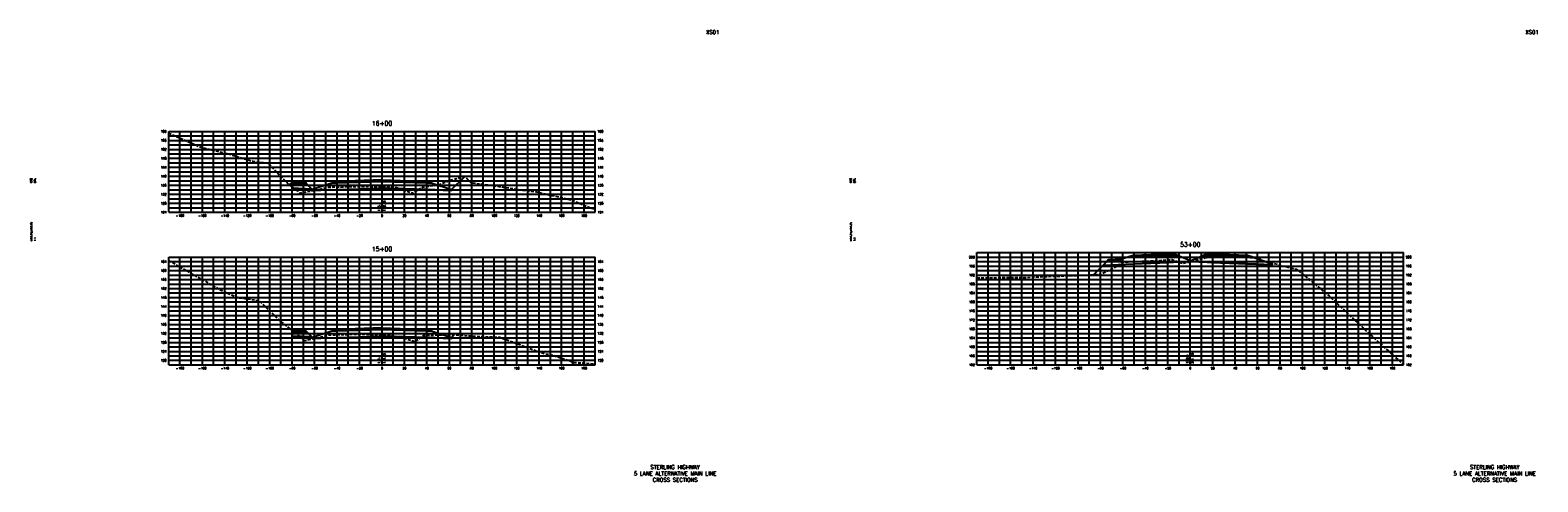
# Model space of a CAD drawing. Extents: x 37 to 10140, y -1968 to 9206.
# Tile 11 of 105: x 37 to 1380, y 2096 to 2498. Entities that reach past the tile are written whole.
import ezdxf
from ezdxf.enums import TextEntityAlignment as Align

# ---------------------------------------------------------------- set-up
doc = ezdxf.new("R2010")
doc.units = 0
doc.header["$LTSCALE"] = 20
doc.header["$MEASUREMENT"] = 0
doc.linetypes.add('HIDDEN_050%', pattern=[0.1875, 0.125, -0.0625])
for name, color, linetype in [('S-AT-TXT175', 6, 'Continuous'), ('S-AT-TXT80', 1, 'Continuous'), ('XDATUM', 3, 'Continuous'), ('XEG', 1, 'HIDDEN_050%'), ('XFG', 2, 'Continuous'), ('XGRID', 251, 'Continuous'), ('XGRIDT', 2, 'Continuous'), ('XREF-BORDER', 7, 'Continuous')]:
    doc.layers.add(name, color=color, linetype=linetype)
doc.styles.add('L100', font='simplex.shx', dxfattribs={"height": 2})
doc.styles.add('L175', font='ROMANSM.shx', dxfattribs={"height": 3.5})
doc.styles.add('L80', font='ROMANSM.shx', dxfattribs={"height": 1.6})

# ---------------------------------------------------------------- blocks, each defined once
blk = doc.blocks.new('03025_00_att1')
at = {"layer": 'S-AT-TXT175', "style": 'L175'}
for tag, p in [('NUM', (32.402, 20.822)), ('LINE1', (30.64, 1.444)), ('LINE2', (30.64, 1.161)), ('LINE3', (30.64, 0.877))]:
    blk.add_attdef(tag, text='', height=0.175, dxfattribs=at).set_placement(p, align=Align.CENTER)
at = {"layer": 'S-AT-TXT80', "style": 'L80'}
for tag, p in [('DESIGNED', (2.094, 14.201)), ('CHECKED', (2.265, 14.201)), ('DRAFTED', (2.436, 14.201)), ('PCTB', (2.094, 11.605)), ('PSCALE', (2.265, 11.605)), ('PVIEW', (2.436, 11.605))]:
    blk.add_attdef(tag, p, '', height=0.08, rotation=90, dxfattribs=at)

msp = doc.modelspace()

# ---------------------------------------------------------------- linework, layer by layer
at = {"layer": 'XDATUM', "flags": 128}
for points in [[(267.7, 2360.3), (270, 2362.6), (270, 2357.6), (287.2, 2356.9), (288, 2356.1), (288, 2355.2), (310, 2356.1), (350, 2357.4), (390, 2356.1), (412, 2355.2), (412, 2356.1), (423.5, 2367.6)], [(983.8, 2280.3), (992.4, 2288.9), (1019, 2290), (1051, 2291.3), (1055, 2291.4), (1070, 2292), (1085, 2291.4), (1089, 2291.3), (1121, 2290), (1143, 2289.1), (1143, 2290), (1143.5, 2290.5)], [(269.8, 2230.6), (270, 2230.8), (270, 2225.8), (287.2, 2225.1), (288, 2224.3), (288, 2223.4), (310, 2224.3), (350, 2225.6), (390, 2224.3), (412, 2223.4), (412, 2224.3), (414.4, 2226.7)]]:
    msp.add_lwpolyline(points, dxfattribs=at)
at = {"layer": 'XEG', "flags": 128}
for points in [[(160, 2406.5), (188.8, 2393.8), (200.2, 2391), (212.9, 2388), (233.2, 2381.8), (233.4, 2381.7), (235.2, 2381.4), (248.7, 2379.7), (262.5, 2365), (264.1, 2363.3), (265.4, 2362.1), (276.9, 2353.1), (291.8, 2355.8), (293.4, 2356.1), (301, 2358.1), (301.8, 2358.3), (302.4, 2358.3), (309.1, 2358.6), (310.6, 2358.6), (326.6, 2359), (341.8, 2358.9), (343.3, 2358.9), (350, 2358.7), (354.8, 2358.6), (355.8, 2358.5), (362.3, 2358.1), (362.9, 2358.1), (376.8, 2353.2), (377.8, 2352.8), (386.1, 2358.3), (386.1, 2358.3), (386.1, 2358.3), (386.2, 2358.3), (400.3, 2360.5), (409.9, 2364.2), (415.6, 2365.8), (423.3, 2367.6), (423.7, 2367.7), (427.9, 2363.5), (429.5, 2362.2), (438.2, 2361.2), (451.2, 2359.4), (480.5, 2354.8), (486.4, 2354.4), (502, 2350.8), (518.9, 2346.9), (535.6, 2339.9), (540, 2338.8)], [(160, 2292.9), (208.2, 2265.6), (208.7, 2265.4), (221.8, 2260), (222.1, 2259.9), (222.2, 2259.8), (223.4, 2259.7), (240.7, 2257.3), (255.6, 2242.6), (256.8, 2241.5), (259.1, 2239.2), (281.1, 2221.6), (294.8, 2224.6), (296, 2224.9), (302.6, 2226.6), (303.2, 2226.7), (303.7, 2226.7), (310.3, 2226.9), (326.6, 2227.3), (327.8, 2227.3), (343.2, 2227), (344.2, 2227), (350, 2226.8), (355.9, 2226.6), (356.6, 2226.6), (357, 2226.5), (364.7, 2225.2), (378.8, 2220.9), (379.4, 2220.7), (379.7, 2220.9), (387.7, 2226.4), (388.8, 2226.4), (411.4, 2226.9), (411.8, 2226.9), (411.8, 2226.9), (432.3, 2225.5), (455.1, 2224.5), (455.3, 2224.5), (455.5, 2224.4), (490.3, 2211.4), (494, 2210.3), (502.8, 2208.4), (521, 2202.2), (540, 2200.7)], [(880, 2277.6), (888.8, 2277.6), (923.3, 2277.8), (933.2, 2278.4), (935.4, 2278.5), (968.6, 2279.6), (983.4, 2280.3), (989.9, 2280.5), (1005.2, 2288.2), (1011, 2291.7), (1016.6, 2292), (1032.9, 2292.4), (1048.3, 2293.5), (1053.8, 2293.8), (1056, 2292.9), (1063.2, 2290.3), (1068.2, 2291.5), (1070, 2292), (1081.9, 2295.1), (1082.8, 2295.3), (1085.7, 2295.7), (1091.1, 2296), (1093, 2296.1), (1103.7, 2296.4), (1107.2, 2296.6), (1116.8, 2296.1), (1119.8, 2296), (1125.7, 2295.6), (1127.5, 2295.5), (1130, 2294.9), (1130.8, 2294.7), (1135.4, 2292.7), (1136.3, 2292.3), (1147.5, 2289.5), (1150.7, 2288.5), (1162.9, 2285.7), (1165, 2285.1), (1169.2, 2281.6), (1176.1, 2275.9), (1193.4, 2261.7), (1225.8, 2231.2), (1227.5, 2229.6), (1228.5, 2228.6), (1229.9, 2227.3), (1260, 2200.2)]]:
    msp.add_lwpolyline(points, dxfattribs=at)
at = {"layer": 'XFG', "flags": 128}
for points in [[(350, 2364.7), (310, 2363.4), (310, 2363.1), (350, 2364.4)], [(350, 2364.4), (310, 2363.1), (310, 2362.4), (350, 2363.7)], [(350, 2364.7), (390, 2363.4), (390, 2363.1), (350, 2364.4)], [(350, 2364.4), (390, 2363.1), (390, 2362.4), (350, 2363.7)], [(412, 2356.1), (412, 2356.1), (423.5, 2367.6)], [(270, 2362.6), (270, 2362.6), (267.7, 2360.3)], [(270, 2362.6), (270, 2361.6), (283, 2361.1), (282, 2362.1), (281, 2362.1), (281, 2361.8), (271, 2362.2), (271, 2362.5), (270, 2362.6)], [(270, 2361.6), (270, 2357.6), (287.2, 2356.9), (283, 2361.1), (270, 2361.6)], [(271, 2362.5), (271, 2362.2), (281, 2361.8), (281, 2362.1), (271, 2362.5)], [(288, 2356.1), (287.2, 2356.9)], [(350, 2363.4), (310, 2362.1), (305.4, 2361.9), (288, 2356.1), (288, 2355.2), (310, 2356.1), (350, 2357.4)], [(350, 2363.7), (310, 2362.4), (310, 2363.4), (305.4, 2361.9), (310, 2362.1), (350, 2363.4)], [(350, 2363.7), (390, 2362.4), (390, 2363.4), (394.6, 2361.9), (390, 2362.1), (350, 2363.4)], [(350, 2363.4), (390, 2362.1), (394.6, 2361.9), (412, 2356.1), (412, 2355.2), (390, 2356.1), (350, 2357.4)], [(1070, 2292.8), (1058, 2297.6), (1055, 2297.4), (1051, 2297.3), (1019, 2296), (1014.4, 2295.8), (1009, 2294), (1009, 2293), (996, 2292.5), (992.4, 2288.9), (1019, 2290), (1051, 2291.3), (1055, 2291.4), (1070, 2292), (1070, 2292.8)], [(1055, 2297.8), (1051, 2297.6), (1019, 2296.3), (1019, 2297.3), (1014.4, 2295.8), (1019, 2296), (1051, 2297.3), (1055, 2297.4), (1058, 2297.6), (1055, 2298.8), (1055, 2297.8)], [(1055, 2298.8), (1051, 2298.6), (1019, 2297.3), (1019, 2297), (1051, 2298.3), (1055, 2298.4), (1055, 2298.8)], [(1055, 2298.4), (1051, 2298.3), (1019, 2297), (1019, 2296.3), (1051, 2297.6), (1055, 2297.8), (1055, 2298.4)], [(1070, 2292.8), (1082, 2297.6), (1085, 2297.4), (1089, 2297.3), (1121, 2296), (1125.6, 2295.8), (1143, 2290), (1143, 2289.1), (1121, 2290), (1089, 2291.3), (1085, 2291.4), (1070, 2292)], [(1085, 2298.8), (1082, 2297.6), (1085, 2297.4), (1089, 2297.3), (1121, 2296), (1125.6, 2295.8), (1121, 2297.3), (1121, 2296.3), (1089, 2297.6), (1085, 2297.8), (1085, 2298.8)], [(1085, 2298.8), (1085, 2298.4), (1089, 2298.3), (1121, 2297), (1121, 2297.3), (1089, 2298.6), (1085, 2298.8)], [(1085, 2298.4), (1085, 2297.8), (1089, 2297.6), (1121, 2296.3), (1121, 2297), (1089, 2298.3), (1085, 2298.4)], [(992.4, 2288.9), (992.4, 2288.9), (983.8, 2280.3)], [(1009, 2294), (1008, 2294), (1008, 2293.6), (998, 2293.2), (998, 2293.6), (997, 2293.5), (996, 2292.5), (1009, 2293), (1009, 2294)], [(1008, 2294), (998, 2293.6), (998, 2293.2), (1008, 2293.6), (1008, 2294)], [(1143, 2290), (1143, 2290), (1143.5, 2290.5)], [(270, 2230.8), (270, 2230.8), (269.8, 2230.6)], [(270, 2230.8), (270, 2229.8), (283, 2229.3), (282, 2230.3), (281, 2230.3), (281, 2230), (271, 2230.4), (271, 2230.7), (270, 2230.8)], [(270, 2229.8), (270, 2225.8), (287.2, 2225.1), (283, 2229.3), (270, 2229.8)], [(271, 2230.7), (271, 2230.4), (281, 2230), (281, 2230.3), (271, 2230.7)], [(350, 2231.6), (310, 2230.3), (305.4, 2230.1), (288, 2224.3), (288, 2223.4), (310, 2224.3), (350, 2225.6)], [(350, 2231.9), (310, 2230.6), (310, 2231.6), (305.4, 2230.1), (310, 2230.3), (350, 2231.6)], [(350, 2232.9), (310, 2231.6), (310, 2231.3), (350, 2232.6)], [(350, 2232.6), (310, 2231.3), (310, 2230.6), (350, 2231.9)], [(350, 2232.9), (390, 2231.6), (390, 2231.3), (350, 2232.6)], [(350, 2232.6), (390, 2231.3), (390, 2230.6), (350, 2231.9)], [(350, 2231.9), (390, 2230.6), (390, 2231.6), (394.6, 2230.1), (390, 2230.3), (350, 2231.6)], [(350, 2231.6), (390, 2230.3), (394.6, 2230.1), (412, 2224.3), (412, 2223.4), (390, 2224.3), (350, 2225.6)], [(288, 2224.3), (287.2, 2225.1)], [(412, 2224.3), (412, 2224.3), (414.4, 2226.7)]]:
    msp.add_lwpolyline(points, dxfattribs=at)
at = {"layer": 'XGRID'}
for p, q in [((160, 2336), (160, 2408)), ((160, 2408), (540, 2408)), ((170, 2336), (170, 2408)), ((180, 2336), (180, 2408)), ((190, 2336), (190, 2408)), ((200, 2336), (200, 2408)), ((210, 2336), (210, 2408)), ((220, 2336), (220, 2408)), ((230, 2336), (230, 2408)), ((240, 2336), (240, 2408)), ((250, 2336), (250, 2408)), ((260, 2336), (260, 2408)), ((270, 2336), (270, 2408)), ((280, 2336), (280, 2408)), ((290, 2336), (290, 2408)), ((300, 2336), (300, 2408)), ((310, 2336), (310, 2408)), ((320, 2336), (320, 2408)), ((330, 2336), (330, 2408)), ((340, 2336), (340, 2408)), ((350, 2336), (350, 2408)), ((360, 2336), (360, 2408)), ((370, 2336), (370, 2408)), ((380, 2336), (380, 2408)), ((390, 2336), (390, 2408)), ((400, 2336), (400, 2408)), ((410, 2336), (410, 2408)), ((420, 2336), (420, 2408)), ((430, 2336), (430, 2408)), ((440, 2336), (440, 2408)), ((450, 2336), (450, 2408)), ((460, 2336), (460, 2408)), ((470, 2336), (470, 2408)), ((480, 2336), (480, 2408)), ((490, 2336), (490, 2408)), ((500, 2336), (500, 2408)), ((510, 2336), (510, 2408)), ((520, 2336), (520, 2408)), ((530, 2336), (530, 2408)), ((540, 2336), (540, 2408)), ((160, 2404), (540, 2404)), ((160, 2400), (540, 2400)), ((160, 2396), (540, 2396)), ((160, 2392), (540, 2392)), ((160, 2388), (540, 2388)), ((160, 2384), (540, 2384)), ((160, 2380), (540, 2380)), ((160, 2376), (540, 2376)), ((160, 2372), (540, 2372)), ((160, 2368), (540, 2368)), ((160, 2364), (540, 2364)), ((160, 2360), (540, 2360)), ((160, 2356), (540, 2356)), ((160, 2352), (540, 2352)), ((160, 2348), (540, 2348)), ((160, 2344), (540, 2344)), ((160, 2340), (540, 2340)), ((160, 2336), (540, 2336)), ((880, 2200), (880, 2300)), ((880, 2300), (1260, 2300)), ((890, 2200), (890, 2300)), ((900, 2200), (900, 2300)), ((910, 2200), (910, 2300)), ((920, 2200), (920, 2300)), ((930, 2200), (930, 2300)), ((940, 2200), (940, 2300)), ((950, 2200), (950, 2300)), ((960, 2200), (960, 2300)), ((970, 2200), (970, 2300)), ((980, 2200), (980, 2300)), ((990, 2200), (990, 2300)), ((1000, 2200), (1000, 2300)), ((1010, 2200), (1010, 2300)), ((1020, 2200), (1020, 2300)), ((1030, 2200), (1030, 2300)), ((1040, 2200), (1040, 2300)), ((1050, 2200), (1050, 2300)), ((1060, 2200), (1060, 2300)), ((1070, 2200), (1070, 2300)), ((1080, 2200), (1080, 2300)), ((1090, 2200), (1090, 2300)), ((1100, 2200), (1100, 2300)), ((1110, 2200), (1110, 2300)), ((1120, 2200), (1120, 2300)), ((1130, 2200), (1130, 2300)), ((1140, 2200), (1140, 2300)), ((1150, 2200), (1150, 2300)), ((1160, 2200), (1160, 2300)), ((1170, 2200), (1170, 2300)), ((1180, 2200), (1180, 2300)), ((1190, 2200), (1190, 2300)), ((1200, 2200), (1200, 2300)), ((1210, 2200), (1210, 2300)), ((1220, 2200), (1220, 2300)), ((1230, 2200), (1230, 2300)), ((1240, 2200), (1240, 2300)), ((1250, 2200), (1250, 2300)), ((1260, 2200), (1260, 2300)), ((160, 2200), (160, 2296)), ((160, 2296), (540, 2296)), ((160, 2292), (540, 2292)), ((160, 2288), (540, 2288)), ((160, 2284), (540, 2284)), ((170, 2200), (170, 2296)), ((180, 2200), (180, 2296)), ((190, 2200), (190, 2296)), ((200, 2200), (200, 2296)), ((210, 2200), (210, 2296)), ((220, 2200), (220, 2296)), ((230, 2200), (230, 2296)), ((240, 2200), (240, 2296)), ((250, 2200), (250, 2296)), ((260, 2200), (260, 2296)), ((270, 2200), (270, 2296)), ((280, 2200), (280, 2296)), ((290, 2200), (290, 2296)), ((300, 2200), (300, 2296)), ((310, 2200), (310, 2296)), ((320, 2200), (320, 2296)), ((330, 2200), (330, 2296)), ((340, 2200), (340, 2296)), ((350, 2200), (350, 2296)), ((360, 2200), (360, 2296)), ((370, 2200), (370, 2296)), ((380, 2200), (380, 2296)), ((390, 2200), (390, 2296)), ((400, 2200), (400, 2296)), ((410, 2200), (410, 2296)), ((420, 2200), (420, 2296)), ((430, 2200), (430, 2296)), ((440, 2200), (440, 2296)), ((450, 2200), (450, 2296)), ((460, 2200), (460, 2296)), ((470, 2200), (470, 2296)), ((480, 2200), (480, 2296)), ((490, 2200), (490, 2296)), ((500, 2200), (500, 2296)), ((510, 2200), (510, 2296)), ((520, 2200), (520, 2296)), ((530, 2200), (530, 2296)), ((540, 2200), (540, 2296)), ((880, 2296), (1260, 2296)), ((880, 2292), (1260, 2292)), ((880, 2288), (1260, 2288)), ((880, 2284), (1260, 2284)), ((160, 2280), (540, 2280)), ((160, 2276), (540, 2276)), ((160, 2272), (540, 2272)), ((880, 2280), (1260, 2280)), ((880, 2276), (1260, 2276)), ((880, 2272), (1260, 2272)), ((160, 2268), (540, 2268)), ((160, 2264), (540, 2264)), ((160, 2260), (540, 2260)), ((880, 2268), (1260, 2268)), ((880, 2264), (1260, 2264)), ((880, 2260), (1260, 2260)), ((160, 2256), (540, 2256)), ((160, 2252), (540, 2252)), ((160, 2248), (540, 2248)), ((160, 2244), (540, 2244)), ((880, 2256), (1260, 2256)), ((880, 2252), (1260, 2252)), ((880, 2248), (1260, 2248)), ((880, 2244), (1260, 2244)), ((160, 2240), (540, 2240)), ((160, 2236), (540, 2236)), ((160, 2232), (540, 2232)), ((880, 2240), (1260, 2240)), ((880, 2236), (1260, 2236)), ((880, 2232), (1260, 2232)), ((160, 2228), (540, 2228)), ((160, 2224), (540, 2224)), ((160, 2220), (540, 2220)), ((880, 2228), (1260, 2228)), ((880, 2224), (1260, 2224)), ((880, 2220), (1260, 2220)), ((160, 2216), (540, 2216)), ((160, 2212), (540, 2212)), ((160, 2208), (540, 2208)), ((160, 2204), (540, 2204)), ((880, 2216), (1260, 2216)), ((880, 2212), (1260, 2212)), ((880, 2208), (1260, 2208)), ((880, 2204), (1260, 2204)), ((160, 2200), (540, 2200)), ((880, 2200), (1260, 2200))]:
    msp.add_line(p, q, dxfattribs=at)

# ---------------------------------------------------------------- block references
at = {"layer": 'XREF-BORDER'}
ref = msp.add_blockref('03025_00_att1', (-3.6, 2078.2), dxfattribs=dict(at, xscale=20, yscale=20, zscale=20))
ref.add_attrib('LINE1', 'STERLING HIGHWAY', dxfattribs={"layer": 'S-AT-TXT175', "height": 3.5, "style": 'L175'}).set_placement((611.1, 2107.1), align=Align.CENTER)
ref.add_attrib('LINE2', '5 LANE ALTERNATIVE MAIN LINE', dxfattribs={"layer": 'S-AT-TXT175', "height": 3.5, "style": 'L175'}).set_placement((611.1, 2101.4), align=Align.CENTER)
ref.add_attrib('LINE3', 'CROSS SECTIONS', dxfattribs={"layer": 'S-AT-TXT175', "height": 3.5, "style": 'L175'}).set_placement((611.1, 2095.8), align=Align.CENTER)
ref.add_attrib('NUM', 'XS01', dxfattribs={"layer": 'S-AT-TXT175', "height": 3.5, "style": 'L175'}).set_placement((644.5, 2494.7), align=Align.CENTER)
ref.add_attrib('DESIGNED', 'CAB', (38.3, 2362.2), dxfattribs={"layer": 'S-AT-TXT80', "height": 1.6, "rotation": 90, "style": 'L80'})
ref.add_attrib('CHECKED', 'DRL', (41.7, 2362.2), dxfattribs={"layer": 'S-AT-TXT80', "height": 1.6, "rotation": 90, "style": 'L80'})
ref.add_attrib('PCTB', 'adot_hs,adot_fs', (38.3, 2310.3), dxfattribs={"layer": 'S-AT-TXT80', "height": 1.6, "rotation": 90, "style": 'L80'})
ref.add_attrib('PSCALE', '1:1', (41.7, 2310.3), dxfattribs={"layer": 'S-AT-TXT80', "height": 1.6, "rotation": 90, "style": 'L80'})
ref = msp.add_blockref('03025_00_att1', (726.4, 2078.2), dxfattribs=dict(at, xscale=20, yscale=20, zscale=20))
ref.add_attrib('LINE1', 'STERLING HIGHWAY', dxfattribs={"layer": 'S-AT-TXT175', "height": 3.5, "style": 'L175'}).set_placement((1341.1, 2107.1), align=Align.CENTER)
ref.add_attrib('LINE2', '5 LANE ALTERNATIVE MAIN LINE', dxfattribs={"layer": 'S-AT-TXT175', "height": 3.5, "style": 'L175'}).set_placement((1341.1, 2101.4), align=Align.CENTER)
ref.add_attrib('LINE3', 'CROSS SECTIONS', dxfattribs={"layer": 'S-AT-TXT175', "height": 3.5, "style": 'L175'}).set_placement((1341.1, 2095.8), align=Align.CENTER)
ref.add_attrib('NUM', 'XS01', dxfattribs={"layer": 'S-AT-TXT175', "height": 3.5, "style": 'L175'}).set_placement((1374.5, 2494.7), align=Align.CENTER)
ref.add_attrib('DESIGNED', 'CAB', (768.3, 2362.2), dxfattribs={"layer": 'S-AT-TXT80', "height": 1.6, "rotation": 90, "style": 'L80'})
ref.add_attrib('CHECKED', 'DRL', (771.7, 2362.2), dxfattribs={"layer": 'S-AT-TXT80', "height": 1.6, "rotation": 90, "style": 'L80'})
ref.add_attrib('PCTB', 'adot_hs,adot_fs', (768.3, 2310.3), dxfattribs={"layer": 'S-AT-TXT80', "height": 1.6, "rotation": 90, "style": 'L80'})
ref.add_attrib('PSCALE', '1:1', (771.7, 2310.3), dxfattribs={"layer": 'S-AT-TXT80', "height": 1.6, "rotation": 90, "style": 'L80'})

# ---------------------------------------------------------------- texts
at = {"layer": 'XGRIDT', "style": 'L100'}
for s, p in [('160', (158, 2408)), ('156', (158, 2400)), ('152', (158, 2392)), ('148', (158, 2384)), ('144', (158, 2376)), ('140', (158, 2368)), ('136', (158, 2360)), ('132', (158, 2352)), ('128', (158, 2344)), ('124', (158, 2336)), ('200', (878, 2296)), ('164', (158, 2292)), ('160', (158, 2284)), ('196', (878, 2288)), ('156', (158, 2276)), ('192', (878, 2280)), ('188', (878, 2272)), ('152', (158, 2268)), ('148', (158, 2260)), ('184', (878, 2264)), ('180', (878, 2256)), ('144', (158, 2252)), ('140', (158, 2244)), ('176', (878, 2248)), ('136', (158, 2236)), ('172', (878, 2240)), ('168', (878, 2232)), ('132', (158, 2228)), ('128', (158, 2220)), ('164', (878, 2224)), ('160', (878, 2216)), ('124', (158, 2212)), ('120', (158, 2204)), ('156', (878, 2208)), ('152', (878, 2200))]:
    msp.add_text(s, height=2, dxfattribs=at).set_placement(p, align=Align.MIDDLE_RIGHT)
for s, p in [('16+00', (350, 2412)), ('15+00', (350, 2300)), ('53+00', (1070, 2304))]:
    msp.add_text(s, height=4, dxfattribs=at).set_placement(p, align=Align.BOTTOM_CENTER)
for s, p in [('160', (542, 2408)), ('156', (542, 2400)), ('152', (542, 2392)), ('148', (542, 2384)), ('144', (542, 2376)), ('140', (542, 2368)), ('136', (542, 2360)), ('132', (542, 2352)), ('128', (542, 2344)), ('124', (542, 2336)), ('200', (1262, 2296)), ('164', (542, 2292)), ('160', (542, 2284)), ('196', (1262, 2288)), ('156', (542, 2276)), ('192', (1262, 2280)), ('188', (1262, 2272)), ('152', (542, 2268)), ('148', (542, 2260)), ('184', (1262, 2264)), ('180', (1262, 2256)), ('144', (542, 2252)), ('140', (542, 2244)), ('176', (1262, 2248)), ('136', (542, 2236)), ('172', (1262, 2240)), ('168', (1262, 2232)), ('132', (542, 2228)), ('128', (542, 2220)), ('164', (1262, 2224)), ('160', (1262, 2216)), ('124', (542, 2212)), ('120', (542, 2204)), ('156', (1262, 2208)), ('152', (1262, 2200))]:
    msp.add_text(s, height=2, dxfattribs=at).set_placement(p, align=Align.MIDDLE_LEFT)
for s, p in [('135.3', (349, 2337)), ('131.4', (349, 2201)), ('198.0', (1069, 2201))]:
    msp.add_text(s, height=2, rotation=90, dxfattribs=at).set_placement(p, align=Align.BOTTOM_LEFT)
for s, p in [('138.35', (351, 2337)), ('134.45', (351, 2201)), ('201.30', (1071, 2201))]:
    msp.add_text(s, height=2, rotation=90, dxfattribs=at).set_placement(p, align=Align.TOP_LEFT)
for s, p in [('-180', (170, 2334)), ('-160', (190, 2334)), ('-140', (210, 2334)), ('-120', (230, 2334)), ('-100', (250, 2334)), ('-80', (270, 2334)), ('-60', (290, 2334)), ('-40', (310, 2334)), ('-20', (330, 2334)), ('0', (350, 2334)), ('20', (370, 2334)), ('40', (390, 2334)), ('60', (410, 2334)), ('80', (430, 2334)), ('100', (450, 2334)), ('120', (470, 2334)), ('140', (490, 2334)), ('160', (510, 2334)), ('180', (530, 2334)), ('-180', (170, 2198)), ('-160', (190, 2198)), ('-140', (210, 2198)), ('-120', (230, 2198)), ('-100', (250, 2198)), ('-80', (270, 2198)), ('-60', (290, 2198)), ('-40', (310, 2198)), ('-20', (330, 2198)), ('0', (350, 2198)), ('20', (370, 2198)), ('40', (390, 2198)), ('60', (410, 2198)), ('80', (430, 2198)), ('100', (450, 2198)), ('120', (470, 2198)), ('140', (490, 2198)), ('160', (510, 2198)), ('180', (530, 2198)), ('-180', (890, 2198)), ('-160', (910, 2198)), ('-140', (930, 2198)), ('-120', (950, 2198)), ('-100', (970, 2198)), ('-80', (990, 2198)), ('-60', (1010, 2198)), ('-40', (1030, 2198)), ('-20', (1050, 2198)), ('0', (1070, 2198)), ('20', (1090, 2198)), ('40', (1110, 2198)), ('60', (1130, 2198)), ('80', (1150, 2198)), ('100', (1170, 2198)), ('120', (1190, 2198)), ('140', (1210, 2198)), ('160', (1230, 2198)), ('180', (1250, 2198))]:
    msp.add_text(s, height=2, dxfattribs=at).set_placement(p, align=Align.TOP_CENTER)

doc.saveas('drawing.dxf')
